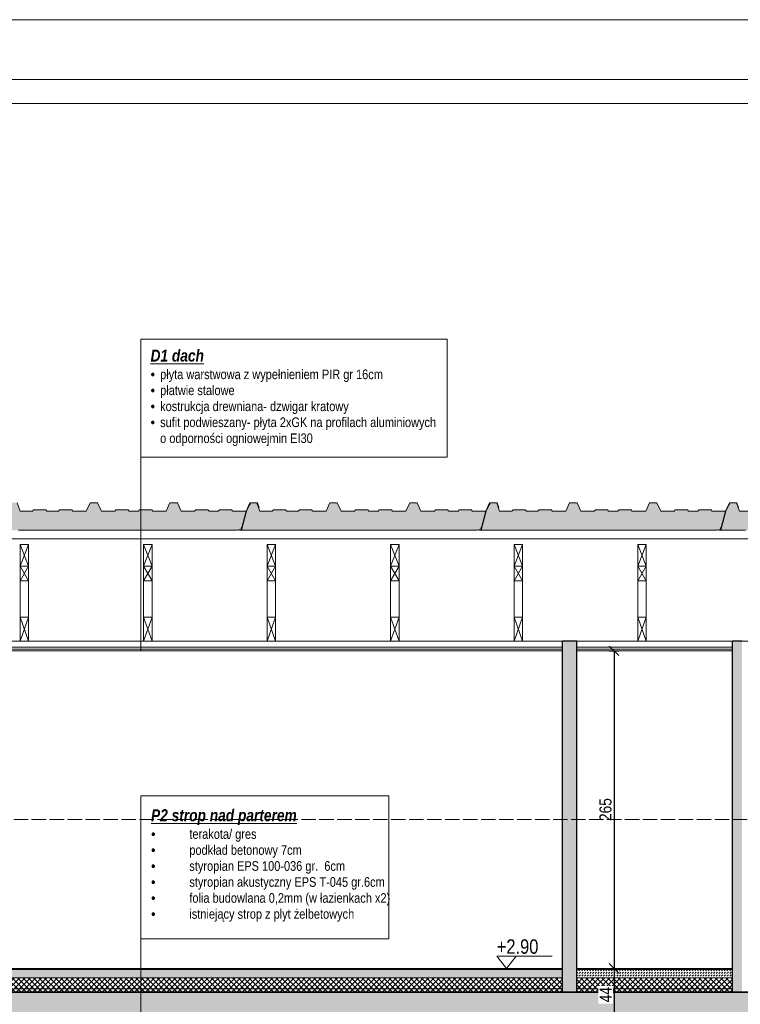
# Model space of a CAD drawing. Header units: millimetres. Extents: x 17147 to 52214, y -18116 to -4632.
# Tile 162 of 186: x 42167 to 42768, y -13252 to -12431. Entities that reach past the tile are written whole.
import ezdxf

# ---------------------------------------------------------------- set-up
doc = ezdxf.new("R2010")
doc.units = ezdxf.units.MM
doc.linetypes.add('ACAD_ISO02W100', pattern=[15, 12, -3])
doc.layers.get('Defpoints').update_dxf_attribs({"color": 6})
for name, color, linetype, lineweight in [('A-konstrukcja-drewno', 134, 'Continuous', 20), ('A-kreskowanie', 253, 'Continuous', 0), ('A-opis', 130, 'Continuous', 9), ('A-sciana_osłonowa', 152, 'Continuous', 15), ('A-wymiar', 177, 'Continuous', 0), ('A_SCIANA_ISTN', 253, 'Continuous', 25), ('A_SCINAN_PROJ_DZIALOWA', 5, 'Continuous', 30), ('A_w_widoku', 253, 'Continuous', 13), ('elewacja_kolor', 253, 'Continuous', 0)]:
    doc.layers.add(name, color=color, linetype=linetype, lineweight=lineweight)
for name, color, linetype, lineweight, true_color in [('A_CIENKA_WARSTWY', 7, 'Continuous', 15, 0x3a3a92), ('A_SCIANA DO WYBURZENIA', 7, 'ACAD_ISO02W100', 18, 0xf7833b), ('r-ramka', 7, 'Continuous', 0, 0x727169), ('S_KRESKOWANIE_SC_ISTN', 7, 'Continuous', 0, 0x878787)]:
    doc.layers.add(name, color=color, linetype=linetype, lineweight=lineweight, true_color=true_color)
doc.styles.get("Standard").update_dxf_attribs({"font": 'ARIALN.TTF'})
doc.styles.add('wymiary', font='ARIALN.TTF')
doc.dimstyles.new('anka 50', dxfattribs={"dimtxt": 10, "dimasz": 8, "dimexe": 4, "dimexo": 0.0625, "dimgap": 2, "dimtad": 1, "dimdec": 0, "dimzin": 0, "dimdsep": 46, "dimtxsty": 'Standard', "dimblk": 'OBLIQUE', "dimcen": 0.09, "dimclrt": 7, "dimadec": 0, "dimazin": 0, "dimtfac": 1, "dimtdec": 0, "dimtix": 1, "dimtofl": 0, "dimtmove": 0, "dimatfit": 3, "dimldrblk": 'OBLIQUE', "dimfxl": 4, "dimfxlon": 1, "dimtfill": 1, "dimtolj": 1, "dimtzin": 0, "dimarcsym": 0})
pattern_1 = [(15, (-1.139, -4.25), (3.882286, 14.4888864), [1.46647, -13.53353]), (15, (0.657, -2.453), (3.882286, 14.4888864), [1.46647, -13.53353]), (15, (-1.796, -1.796), (3.882286, 14.4888864), [1.46647, -13.53353]), (15, (0, 0), (3.882286, 14.4888864), [1.46647, -13.53353]), (15, (-2.453, 0.657), (3.882286, 14.4888864), [1.46647, -13.53353]), (75, (-2.833, -0.759), (-10.6066007, 10.6066014), [1.46647, -13.53353]), (75, (-2.176, -3.213), (-10.6066007, 10.6066014), [1.46647, -13.53353]), (75, (-0.38, -1.417), (-10.6066007, 10.6066014), [1.46647, -13.53353]), (75, (0.278, -3.87), (-10.6066007, 10.6066014), [1.46647, -13.53353]), (75, (2.074, -2.074), (-10.6066007, 10.6066014), [1.46647, -13.53353]), (315, (-2.176, -3.213), (14.4888866, 3.882285), [1.46647, -13.53353]), (315, (-2.833, -0.759), (14.4888866, 3.882285), [1.46647, -13.53353]), (315, (-0.38, -1.417), (14.4888866, 3.882285), [1.46647, -13.53353]), (315, (1.417, 0.38), (14.4888866, 3.882285), [1.46647, -13.53353]), (315, (-1.037, 1.037), (14.4888866, 3.882285), [1.46647, -13.53353]), (45, (0, 0), (4e-16, 4.49012806), [3.175, -3.175])]

# ---------------------------------------------------------------- blocks, each defined once
blk = doc.blocks.new('_OBLIQUE')
at = {"color": 0, "linetype": 'ByBlock'}
blk.add_line((-0.5, -0.5), (0.5, 0.5), dxfattribs=at)
blk = doc.blocks.new('*D536')
at = {"layer": 'A-wymiar', "color": 0, "lineweight": -2, "transparency": 16777216}
for p, q in [((42659.02, -12957.49), (42667.02, -12957.49)), ((42663.02, -12957.49), (42663.02, -13222.49)), ((42659.02, -13222.49), (42667.02, -13222.49))]:
    blk.add_line(p, q, dxfattribs=at)
at = {"layer": 'Defpoints', "color": 0, "transparency": 16777216}
for p in [(42631.88, -12957.49), (42631.88, -13222.49), (42663.02, -13222.49)]:
    blk.add_point(p, dxfattribs=at)
at = {"layer": 'A-wymiar', "color": 0, "lineweight": -2, "transparency": 16777216, "xscale": 8, "yscale": 8, "zscale": 8}
for p, rotation in [((42663.02, -12957.49), 90), ((42663.02, -13222.49), 270)]:
    blk.add_blockref('_OBLIQUE', p, dxfattribs=dict(at, rotation=rotation))
at = {"layer": 'A-wymiar', "color": 7, "transparency": 16777216, "insert": (42655.91, -13089.99), "char_height": 10, "attachment_point": 5, "rotation": 90, "bg_fill": 3, "box_fill_scale": 1.1, "bg_fill_color": 256, "bg_fill_true_color": 13158600, "bg_fill_transparency": 0}
blk.add_mtext('\\A1;265', dxfattribs=at)
blk = doc.blocks.new('*D537')
at = {"layer": 'A-wymiar', "color": 0, "lineweight": -2, "transparency": 16777216}
for p, q in [((42659.02, -13222.49), (42667.02, -13222.49)), ((42663.02, -13222.49), (42663.02, -13266.49)), ((42667.02, -13266.49), (42659.02, -13266.49))]:
    blk.add_line(p, q, dxfattribs=at)
at = {"layer": 'Defpoints', "color": 0, "transparency": 16777216}
for p in [(42631.88, -13222.49), (42663.02, -13266.49), (42761.88, -13266.49)]:
    blk.add_point(p, dxfattribs=at)
at = {"layer": 'A-wymiar', "color": 0, "lineweight": -2, "transparency": 16777216, "xscale": 8, "yscale": 8, "zscale": 8}
for p, rotation in [((42663.02, -13222.49), 90), ((42663.02, -13266.49), 270)]:
    blk.add_blockref('_OBLIQUE', p, dxfattribs=dict(at, rotation=rotation))
at = {"layer": 'A-wymiar', "color": 7, "transparency": 16777216, "insert": (42656.02, -13244.49), "char_height": 10, "attachment_point": 5, "rotation": 90, "bg_fill": 3, "box_fill_scale": 1.1, "bg_fill_color": 256, "bg_fill_true_color": 13158600, "bg_fill_transparency": 0}
blk.add_mtext('\\A1;44', dxfattribs=at)

msp = doc.modelspace()

# ---------------------------------------------------------------- hatches: boundary and pattern name
at = {"layer": 'A-kreskowanie', "true_color": 0xe06f1f}
h = msp.add_hatch(dxfattribs=at)
h.set_pattern_fill('HONEY', color=32, scale=0.5)
h.set_pattern_definition([(0, (2197.5111, -579.1227), (2.38125, 1.374815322), [1.5875, -3.175]), (120, (2197.5111, -579.1227), (-2.381249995, 1.37481533), [1.5875, -3.175]), (60, (2197.5111, -579.1227), (5e-09, 2.749630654), [-3.175, 1.5875])])
h.paths.add_polyline_path([(42356.03, -12840.84), (42344.93, -12840.84), (42343.93, -12839.84), (42333.83, -12839.84), (42332.83, -12840.84), (42329.01, -12840.84), (42325.2, -12840.84), (42324.2, -12839.84), (42314.1, -12839.84), (42313.1, -12840.84), (42301.95, -12840.84), (42298.81, -12834.02), (42298.53, -12833.84), (42292.83, -12833.84), (42292.54, -12834.02), (42289.41, -12840.84), (42278.26, -12840.84), (42277.26, -12839.84), (42267.16, -12839.84), (42266.16, -12840.84), (42262.34, -12840.84), (42258.53, -12840.84), (42257.53, -12839.84), (42247.43, -12839.84), (42246.43, -12840.84), (42235.28, -12840.84), (42232.14, -12834.02), (42231.86, -12833.84), (42226.16, -12833.84), (42225.88, -12834.02), (42222.74, -12840.84), (42211.59, -12840.84), (42210.59, -12839.84), (42200.49, -12839.84), (42199.49, -12840.84), (42189.89, -12840.84), (42188.89, -12839.84), (42178.79, -12839.84), (42177.79, -12840.84), (42167.59, -12840.84), (42165.11, -12834.02), (42164.84, -12833.84), (42159.84, -12833.84), (42159.56, -12834.02), (42159.27, -12834.63, -0.747137), (42158.87, -12835.5), (42156.35, -12840.9), (42152.08, -12856.84), (42152.81, -12856.84), (42152.81, -12856.64), (42159.48, -12856.64), (42159.48, -12856.84), (42166.14, -12856.84), (42166.14, -12856.64), (42172.81, -12856.64), (42172.81, -12856.84), (42179.47, -12856.84), (42179.47, -12856.64), (42186.14, -12856.64), (42186.14, -12856.84), (42192.81, -12856.84), (42192.81, -12856.64), (42199.47, -12856.64), (42199.47, -12856.84), (42206.14, -12856.84), (42206.14, -12856.64), (42212.81, -12856.64), (42212.81, -12856.84), (42219.47, -12856.84), (42219.47, -12856.64), (42226.14, -12856.64), (42226.14, -12856.84), (42232.81, -12856.84), (42232.81, -12856.64), (42239.47, -12856.64), (42239.47, -12856.84), (42246.14, -12856.84), (42246.14, -12856.64), (42252.81, -12856.64), (42252.81, -12856.84), (42259.47, -12856.84), (42259.47, -12856.64), (42266.14, -12856.64), (42266.14, -12856.84), (42272.81, -12856.84), (42272.81, -12856.64), (42279.47, -12856.64), (42279.47, -12856.84), (42286.14, -12856.84), (42286.14, -12856.64), (42292.81, -12856.64), (42292.81, -12856.84), (42299.47, -12856.84), (42299.47, -12856.64), (42306.14, -12856.64), (42306.14, -12856.84), (42312.81, -12856.84), (42312.81, -12856.64), (42319.47, -12856.64), (42319.47, -12856.84), (42326.14, -12856.84), (42326.14, -12856.64), (42332.81, -12856.64), (42332.81, -12856.84), (42339.47, -12856.84), (42339.47, -12856.64), (42346.14, -12856.64), (42346.14, -12856.84), (42348.76, -12856.84), (42349.36, -12856.37), (42351.67, -12856.37), (42351.92, -12856.17), (42352.39, -12854.43)])
h = msp.add_hatch(dxfattribs=at)
h.set_pattern_fill('HONEY', color=32, scale=0.5)
h.set_pattern_definition([(0, (2397.5111, -579.1227), (2.38125, 1.374815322), [1.5875, -3.175]), (120, (2397.5111, -579.1227), (-2.381249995, 1.37481533), [1.5875, -3.175]), (60, (2397.5111, -579.1227), (5e-09, 2.749630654), [-3.175, 1.5875])])
h.paths.add_polyline_path([(42556.03, -12840.84), (42544.93, -12840.84), (42543.93, -12839.84), (42533.83, -12839.84), (42532.83, -12840.84), (42529.01, -12840.84), (42525.2, -12840.84), (42524.2, -12839.84), (42514.1, -12839.84), (42513.1, -12840.84), (42501.95, -12840.84), (42498.81, -12834.02), (42498.53, -12833.84), (42492.83, -12833.84), (42492.54, -12834.02), (42489.41, -12840.84), (42478.26, -12840.84), (42477.26, -12839.84), (42467.16, -12839.84), (42466.16, -12840.84), (42462.34, -12840.84), (42458.53, -12840.84), (42457.53, -12839.84), (42447.43, -12839.84), (42446.43, -12840.84), (42435.28, -12840.84), (42432.14, -12834.02), (42431.86, -12833.84), (42426.16, -12833.84), (42425.88, -12834.02), (42422.74, -12840.84), (42411.59, -12840.84), (42410.59, -12839.84), (42400.49, -12839.84), (42399.49, -12840.84), (42389.89, -12840.84), (42388.89, -12839.84), (42378.79, -12839.84), (42377.79, -12840.84), (42367.59, -12840.84), (42365.11, -12834.02), (42364.84, -12833.84), (42359.84, -12833.84), (42359.56, -12834.02), (42359.27, -12834.63, -0.747137), (42358.87, -12835.5), (42356.35, -12840.9), (42352.08, -12856.84), (42352.81, -12856.84), (42352.81, -12856.64), (42359.48, -12856.64), (42359.48, -12856.84), (42366.14, -12856.84), (42366.14, -12856.64), (42372.81, -12856.64), (42372.81, -12856.84), (42379.47, -12856.84), (42379.47, -12856.64), (42386.14, -12856.64), (42386.14, -12856.84), (42392.81, -12856.84), (42392.81, -12856.64), (42399.47, -12856.64), (42399.47, -12856.84), (42406.14, -12856.84), (42406.14, -12856.64), (42412.81, -12856.64), (42412.81, -12856.84), (42419.47, -12856.84), (42419.47, -12856.64), (42426.14, -12856.64), (42426.14, -12856.84), (42432.81, -12856.84), (42432.81, -12856.64), (42439.47, -12856.64), (42439.47, -12856.84), (42446.14, -12856.84), (42446.14, -12856.64), (42452.81, -12856.64), (42452.81, -12856.84), (42459.47, -12856.84), (42459.47, -12856.64), (42466.14, -12856.64), (42466.14, -12856.84), (42472.81, -12856.84), (42472.81, -12856.64), (42479.47, -12856.64), (42479.47, -12856.84), (42486.14, -12856.84), (42486.14, -12856.64), (42492.81, -12856.64), (42492.81, -12856.84), (42499.47, -12856.84), (42499.47, -12856.64), (42506.14, -12856.64), (42506.14, -12856.84), (42512.81, -12856.84), (42512.81, -12856.64), (42519.47, -12856.64), (42519.47, -12856.84), (42526.14, -12856.84), (42526.14, -12856.64), (42532.81, -12856.64), (42532.81, -12856.84), (42539.47, -12856.84), (42539.47, -12856.64), (42546.14, -12856.64), (42546.14, -12856.84), (42548.76, -12856.84), (42549.36, -12856.37), (42551.67, -12856.37), (42551.92, -12856.17), (42552.39, -12854.43)])
h = msp.add_hatch(dxfattribs=at)
h.set_pattern_fill('HONEY', color=32, scale=0.5)
h.set_pattern_definition([(0, (2597.5111, -579.1227), (2.38125, 1.374815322), [1.5875, -3.175]), (120, (2597.5111, -579.1227), (-2.381249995, 1.37481533), [1.5875, -3.175]), (60, (2597.5111, -579.1227), (5e-09, 2.749630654), [-3.175, 1.5875])])
h.paths.add_polyline_path([(42756.03, -12840.84), (42744.93, -12840.84), (42743.93, -12839.84), (42733.83, -12839.84), (42732.83, -12840.84), (42729.01, -12840.84), (42725.2, -12840.84), (42724.2, -12839.84), (42714.1, -12839.84), (42713.1, -12840.84), (42701.95, -12840.84), (42698.81, -12834.02), (42698.53, -12833.84), (42692.83, -12833.84), (42692.54, -12834.02), (42689.41, -12840.84), (42678.26, -12840.84), (42677.26, -12839.84), (42667.16, -12839.84), (42666.16, -12840.84), (42662.34, -12840.84), (42658.53, -12840.84), (42657.53, -12839.84), (42647.43, -12839.84), (42646.43, -12840.84), (42635.28, -12840.84), (42632.14, -12834.02), (42631.86, -12833.84), (42626.16, -12833.84), (42625.88, -12834.02), (42622.74, -12840.84), (42611.59, -12840.84), (42610.59, -12839.84), (42600.49, -12839.84), (42599.49, -12840.84), (42589.89, -12840.84), (42588.89, -12839.84), (42578.79, -12839.84), (42577.79, -12840.84), (42567.59, -12840.84), (42565.11, -12834.02), (42564.84, -12833.84), (42559.84, -12833.84), (42559.56, -12834.02), (42559.27, -12834.63, -0.747137), (42558.87, -12835.5), (42556.35, -12840.9), (42552.08, -12856.84), (42552.81, -12856.84), (42552.81, -12856.64), (42559.48, -12856.64), (42559.48, -12856.84), (42566.14, -12856.84), (42566.14, -12856.64), (42572.81, -12856.64), (42572.81, -12856.84), (42579.47, -12856.84), (42579.47, -12856.64), (42586.14, -12856.64), (42586.14, -12856.84), (42592.81, -12856.84), (42592.81, -12856.64), (42599.47, -12856.64), (42599.47, -12856.84), (42606.14, -12856.84), (42606.14, -12856.64), (42612.81, -12856.64), (42612.81, -12856.84), (42619.47, -12856.84), (42619.47, -12856.64), (42626.14, -12856.64), (42626.14, -12856.84), (42632.81, -12856.84), (42632.81, -12856.64), (42639.47, -12856.64), (42639.47, -12856.84), (42646.14, -12856.84), (42646.14, -12856.64), (42652.81, -12856.64), (42652.81, -12856.84), (42659.47, -12856.84), (42659.47, -12856.64), (42666.14, -12856.64), (42666.14, -12856.84), (42672.81, -12856.84), (42672.81, -12856.64), (42679.47, -12856.64), (42679.47, -12856.84), (42686.14, -12856.84), (42686.14, -12856.64), (42692.81, -12856.64), (42692.81, -12856.84), (42699.47, -12856.84), (42699.47, -12856.64), (42706.14, -12856.64), (42706.14, -12856.84), (42712.81, -12856.84), (42712.81, -12856.64), (42719.47, -12856.64), (42719.47, -12856.84), (42726.14, -12856.84), (42726.14, -12856.64), (42732.81, -12856.64), (42732.81, -12856.84), (42739.47, -12856.84), (42739.47, -12856.64), (42746.14, -12856.64), (42746.14, -12856.84), (42748.76, -12856.84), (42749.36, -12856.37), (42751.67, -12856.37), (42751.92, -12856.17), (42752.39, -12854.43)])
h = msp.add_hatch(dxfattribs=at)
h.set_pattern_fill('HONEY', color=32, scale=0.5)
h.set_pattern_definition([(0, (2797.5111, -579.1227), (2.38125, 1.374815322), [1.5875, -3.175]), (120, (2797.5111, -579.1227), (-2.381249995, 1.37481533), [1.5875, -3.175]), (60, (2797.5111, -579.1227), (5e-09, 2.749630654), [-3.175, 1.5875])])
h.paths.add_polyline_path([(42956.03, -12840.84), (42944.93, -12840.84), (42943.93, -12839.84), (42933.83, -12839.84), (42932.83, -12840.84), (42929.01, -12840.84), (42925.2, -12840.84), (42924.2, -12839.84), (42914.1, -12839.84), (42913.1, -12840.84), (42901.95, -12840.84), (42898.81, -12834.02), (42898.53, -12833.84), (42892.83, -12833.84), (42892.54, -12834.02), (42889.41, -12840.84), (42878.26, -12840.84), (42877.26, -12839.84), (42867.16, -12839.84), (42866.16, -12840.84), (42862.34, -12840.84), (42858.53, -12840.84), (42857.53, -12839.84), (42847.43, -12839.84), (42846.43, -12840.84), (42835.28, -12840.84), (42832.14, -12834.02), (42831.86, -12833.84), (42826.16, -12833.84), (42825.88, -12834.02), (42822.74, -12840.84), (42811.59, -12840.84), (42810.59, -12839.84), (42800.49, -12839.84), (42799.49, -12840.84), (42789.89, -12840.84), (42788.89, -12839.84), (42778.79, -12839.84), (42777.79, -12840.84), (42767.59, -12840.84), (42765.11, -12834.02), (42764.84, -12833.84), (42759.84, -12833.84), (42759.56, -12834.02), (42759.27, -12834.63, -0.747137), (42758.87, -12835.5), (42756.35, -12840.9), (42752.08, -12856.84), (42752.81, -12856.84), (42752.81, -12856.64), (42759.48, -12856.64), (42759.48, -12856.84), (42766.14, -12856.84), (42766.14, -12856.64), (42772.81, -12856.64), (42772.81, -12856.84), (42779.47, -12856.84), (42779.47, -12856.64), (42786.14, -12856.64), (42786.14, -12856.84), (42792.81, -12856.84), (42792.81, -12856.64), (42799.47, -12856.64), (42799.47, -12856.84), (42806.14, -12856.84), (42806.14, -12856.64), (42812.81, -12856.64), (42812.81, -12856.84), (42819.47, -12856.84), (42819.47, -12856.64), (42826.14, -12856.64), (42826.14, -12856.84), (42832.81, -12856.84), (42832.81, -12856.64), (42839.47, -12856.64), (42839.47, -12856.84), (42846.14, -12856.84), (42846.14, -12856.64), (42852.81, -12856.64), (42852.81, -12856.84), (42859.47, -12856.84), (42859.47, -12856.64), (42866.14, -12856.64), (42866.14, -12856.84), (42872.81, -12856.84), (42872.81, -12856.64), (42879.47, -12856.64), (42879.47, -12856.84), (42886.14, -12856.84), (42886.14, -12856.64), (42892.81, -12856.64), (42892.81, -12856.84), (42899.47, -12856.84), (42899.47, -12856.64), (42906.14, -12856.64), (42906.14, -12856.84), (42912.81, -12856.84), (42912.81, -12856.64), (42919.47, -12856.64), (42919.47, -12856.84), (42926.14, -12856.84), (42926.14, -12856.64), (42932.81, -12856.64), (42932.81, -12856.84), (42939.47, -12856.84), (42939.47, -12856.64), (42946.14, -12856.64), (42946.14, -12856.84), (42948.76, -12856.84), (42949.36, -12856.37), (42951.67, -12856.37), (42951.92, -12856.17), (42952.39, -12854.43)])
at = {"layer": 'A-kreskowanie'}
h = msp.add_hatch(dxfattribs=at)
h.set_pattern_fill('DASH', color=256, scale=0.5, angle=45)
h.set_pattern_definition([(45, (7634.9126, 1437), (2e-16, 2.24506403), [1.5875, -1.5875])])
h.paths.add_polyline_path([(42619.88, -13223.49), (41560.47, -13223.49), (41560.47, -13230.49), (42619.88, -13230.49)])
h = msp.add_hatch(dxfattribs=at)
h.set_pattern_fill('DASH', color=256, scale=0.5, angle=45)
h.set_pattern_definition([(45, (7776.9126, 1438), (2e-16, 2.24506403), [1.5875, -1.5875])])
h.paths.add_polyline_path([(42631.88, -13223.49), (42631.88, -13229.49), (42761.88, -13229.49), (42761.88, -13223.49)])
h = msp.add_hatch(dxfattribs=at)
h.set_pattern_fill('ANSI37', color=256, angle=-90)
h.set_pattern_definition([(315, (7634.9126, 1431), (2.24506403, 2.24506403), []), (45, (7634.9126, 1431), (-2.24506403, 2.24506403), [])])
h.paths.add_polyline_path([(42619.88, -13230.49), (41560.47, -13230.49), (41560.47, -13242.49), (42619.88, -13242.49)])
h = msp.add_hatch(dxfattribs=at)
h.set_pattern_fill('ANSI37', color=256, angle=-90)
h.set_pattern_definition([(315, (7776.9126, 1431), (2.24506403, 2.24506403), []), (45, (7776.9126, 1431), (-2.24506403, 2.24506403), [])])
h.paths.add_polyline_path([(42631.88, -13230.49), (42631.88, -13242.49), (42761.88, -13242.49), (42761.88, -13230.49)])
at = {"layer": 'A_SCINAN_PROJ_DZIALOWA', "lineweight": 9, "true_color": 0x27773c, "transparency": 33554610}
h = msp.add_hatch(dxfattribs=at)
h.set_pattern_fill('GAZOBETON S100 ISO 1J', color=97, pattern_type=2)
h.set_pattern_definition(pattern_1)
h.paths.add_polyline_path([(42631.88, -12949.49), (42619.88, -12949.49), (42619.88, -13242.49), (42631.88, -13242.49)])
h = msp.add_hatch(dxfattribs=at)
h.set_pattern_fill('GAZOBETON S100 ISO 1J', color=97, pattern_type=2)
h.set_pattern_definition(pattern_1)
h.paths.add_polyline_path([(42769.88, -12949.49), (42761.88, -12949.49), (42761.88, -13242.49), (42769.88, -13242.49)])
at = {"layer": 'S_KRESKOWANIE_SC_ISTN', "transparency": 33554559}
h = msp.add_hatch(color=256, dxfattribs=at)
h.dxf.hatch_style = 1
h.paths.add_polyline_path([(43012.47, -13255.73), (43002.47, -13242.49), (43000.47, -13242.49), (42769.88, -13242.49), (41343.13, -13242.49), (41333.13, -13255.73), (41333.13, -13266.49), (42159.47, -13266.49), (42159.47, -13356.49), (42184.47, -13356.49), (42184.47, -13266.49), (43012.47, -13266.49)])

# ---------------------------------------------------------------- linework, layer by layer
at = {"layer": 'A-konstrukcja-drewno', "lineweight": 9}
for points in [[(42167.47, -12868.64), (42174.47, -12868.64), (42174.47, -12898.92), (42167.47, -12898.92)], [(42270.53, -12868.64), (42277.53, -12868.64), (42277.53, -12898.92), (42270.53, -12898.92)], [(42373.59, -12868.64), (42380.59, -12868.64), (42380.59, -12898.92), (42373.59, -12898.92)], [(42476.65, -12868.64), (42483.65, -12868.64), (42483.65, -12898.92), (42476.65, -12898.92)], [(42579.72, -12868.64), (42586.72, -12868.64), (42586.72, -12898.92), (42579.72, -12898.92)], [(42682.78, -12868.64), (42689.78, -12868.64), (42689.78, -12898.92), (42682.78, -12898.92)], [(42167.47, -12929.49), (42174.47, -12929.49), (42174.47, -12949.49), (42167.47, -12949.49)], [(42270.53, -12929.49), (42277.53, -12929.49), (42277.53, -12949.49), (42270.53, -12949.49)], [(42373.59, -12929.49), (42380.59, -12929.49), (42380.59, -12949.49), (42373.59, -12949.49)], [(42476.65, -12929.49), (42483.65, -12929.49), (42483.65, -12949.49), (42476.65, -12949.49)], [(42579.72, -12929.49), (42586.72, -12929.49), (42586.72, -12949.49), (42579.72, -12949.49)], [(42682.78, -12929.49), (42689.78, -12929.49), (42689.78, -12949.49), (42682.78, -12949.49)]]:
    msp.add_lwpolyline(points, close=True, dxfattribs=at)
for points in [[(42174.47, -12868.64), (42167.47, -12886.71)], [(42174.47, -12886.71), (42167.47, -12868.64)], [(42277.53, -12868.64), (42270.53, -12886.71)], [(42277.53, -12886.71), (42270.53, -12868.64)], [(42380.59, -12868.64), (42373.59, -12886.71)], [(42380.59, -12886.71), (42373.59, -12868.64)], [(42483.65, -12868.64), (42476.65, -12886.71)], [(42483.65, -12886.71), (42476.65, -12868.64)], [(42586.72, -12868.64), (42579.72, -12886.71)], [(42586.72, -12886.71), (42579.72, -12868.64)], [(42689.78, -12868.64), (42682.78, -12886.71)], [(42689.78, -12886.71), (42682.78, -12868.64)], [(42167.47, -12886.71), (42174.47, -12886.71)], [(42174.47, -12886.71), (42167.47, -12898.92)], [(42174.47, -12898.92), (42167.47, -12886.71)], [(42270.53, -12886.71), (42277.53, -12886.71)], [(42277.53, -12886.71), (42270.53, -12898.92)], [(42277.53, -12898.92), (42270.53, -12886.71)], [(42373.59, -12886.71), (42380.59, -12886.71)], [(42380.59, -12886.71), (42373.59, -12898.92)], [(42380.59, -12898.92), (42373.59, -12886.71)], [(42476.65, -12886.71), (42483.65, -12886.71)], [(42483.65, -12886.71), (42476.65, -12898.92)], [(42483.65, -12898.92), (42476.65, -12886.71)], [(42579.72, -12886.71), (42586.72, -12886.71)], [(42586.72, -12886.71), (42579.72, -12898.92)], [(42586.72, -12898.92), (42579.72, -12886.71)], [(42682.78, -12886.71), (42689.78, -12886.71)], [(42689.78, -12886.71), (42682.78, -12898.92)], [(42689.78, -12898.92), (42682.78, -12886.71)], [(42174.47, -12929.49), (42167.47, -12949.49)], [(42174.47, -12949.49), (42167.47, -12929.49)], [(42277.53, -12929.49), (42270.53, -12949.49)], [(42277.53, -12949.49), (42270.53, -12929.49)], [(42380.59, -12929.49), (42373.59, -12949.49)], [(42380.59, -12949.49), (42373.59, -12929.49)], [(42483.65, -12929.49), (42476.65, -12949.49)], [(42483.65, -12949.49), (42476.65, -12929.49)], [(42586.72, -12929.49), (42579.72, -12949.49)], [(42586.72, -12949.49), (42579.72, -12929.49)], [(42689.78, -12929.49), (42682.78, -12949.49)], [(42689.78, -12949.49), (42682.78, -12929.49)]]:
    msp.add_lwpolyline(points, dxfattribs=at)
at = {"layer": 'A-opis'}
for points in [[(42268.32, -12957.49), (42268.32, -12697.41), (42523.71, -12697.41)], [(42268.32, -13278.8), (42268.32, -13078.55), (42475, -13078.55)], [(42611.37, -13212.3), (42565.14, -13212.3), (42573.21, -13222.49), (42581.29, -13212.3)]]:
    msp.add_lwpolyline(points, dxfattribs=at)
for points in [[(42268.32, -12697.41), (42523.71, -12697.41), (42523.71, -12795.9), (42268.32, -12795.9)], [(42268.32, -13078.55), (42475, -13078.55), (42475, -13197.89), (42268.32, -13197.89)]]:
    msp.add_lwpolyline(points, close=True, dxfattribs=at)
at = {"layer": 'A-sciana_osłonowa'}
for p, q in [((42356.35, -12840.9), (42352.08, -12856.84)), ((42356.03, -12840.84), (42352.39, -12854.43)), ((42556.35, -12840.9), (42552.08, -12856.84)), ((42556.03, -12840.84), (42552.39, -12854.43)), ((42756.35, -12840.9), (42752.08, -12856.84)), ((42756.03, -12840.84), (42752.39, -12854.43))]:
    msp.add_line(p, q, dxfattribs=at)
for points in [[(42366.83, -12837.78), (42365.46, -12834.02), (42365.19, -12833.84), (42359.49, -12833.84), (42359.21, -12834.02), (42356.03, -12840.84), (42344.93, -12840.84), (42343.93, -12839.84), (42333.83, -12839.84), (42332.83, -12840.84), (42329.01, -12840.84), (42325.2, -12840.84), (42324.2, -12839.84), (42314.1, -12839.84), (42313.1, -12840.84), (42301.95, -12840.84), (42298.81, -12834.02), (42298.53, -12833.84), (42292.83, -12833.84), (42292.54, -12834.02), (42289.41, -12840.84), (42278.26, -12840.84), (42277.26, -12839.84), (42267.16, -12839.84), (42266.16, -12840.84), (42262.34, -12840.84), (42258.53, -12840.84), (42257.53, -12839.84), (42247.43, -12839.84), (42246.43, -12840.84), (42235.28, -12840.84), (42232.14, -12834.02), (42231.86, -12833.84), (42226.16, -12833.84), (42225.88, -12834.02), (42222.74, -12840.84), (42211.59, -12840.84), (42210.59, -12839.84), (42200.49, -12839.84), (42199.49, -12840.84), (42189.89, -12840.84), (42188.89, -12839.84), (42178.79, -12839.84), (42177.79, -12840.84), (42167.59, -12840.84), (42165.11, -12834.02)], [(42166.14, -12856.64), (42172.81, -12856.64), (42172.81, -12856.84), (42179.47, -12856.84), (42179.47, -12856.64), (42186.14, -12856.64), (42186.14, -12856.84), (42192.81, -12856.84), (42192.81, -12856.64), (42199.47, -12856.64), (42199.47, -12856.84), (42206.14, -12856.84), (42206.14, -12856.64), (42212.81, -12856.64), (42212.81, -12856.84), (42219.47, -12856.84), (42219.47, -12856.64), (42226.14, -12856.64), (42226.14, -12856.84), (42232.81, -12856.84), (42232.81, -12856.64), (42239.47, -12856.64), (42239.47, -12856.84), (42246.14, -12856.84), (42246.14, -12856.64), (42252.81, -12856.64), (42252.81, -12856.84), (42259.47, -12856.84), (42259.47, -12856.64), (42266.14, -12856.64), (42266.14, -12856.84), (42272.81, -12856.84), (42272.81, -12856.64), (42279.47, -12856.64), (42279.47, -12856.84), (42286.14, -12856.84), (42286.14, -12856.64), (42292.81, -12856.64), (42292.81, -12856.84), (42299.47, -12856.84), (42299.47, -12856.64), (42306.14, -12856.64), (42306.14, -12856.84), (42312.81, -12856.84), (42312.81, -12856.64), (42319.47, -12856.64), (42319.47, -12856.84), (42326.14, -12856.84), (42326.14, -12856.64), (42332.81, -12856.64), (42332.81, -12856.84), (42339.47, -12856.84), (42339.47, -12856.64), (42346.14, -12856.64), (42346.14, -12856.84), (42348.76, -12856.84), (42349.36, -12856.37), (42351.67, -12856.37), (42351.92, -12856.17), (42352.39, -12854.43), (42352.19, -12854.38), (42351.93, -12855.35)], [(42349.81, -12856.37), (42350.41, -12856.84), (42352.81, -12856.84), (42352.81, -12856.84), (42352.81, -12856.64), (42359.48, -12856.64), (42359.48, -12856.84), (42366.14, -12856.84), (42366.14, -12856.64), (42372.81, -12856.64), (42372.81, -12856.84), (42379.47, -12856.84), (42379.47, -12856.64), (42386.14, -12856.64), (42386.14, -12856.84), (42392.81, -12856.84), (42392.81, -12856.64), (42399.47, -12856.64), (42399.47, -12856.84), (42406.14, -12856.84), (42406.14, -12856.64), (42412.81, -12856.64), (42412.81, -12856.84), (42419.47, -12856.84), (42419.47, -12856.64), (42426.14, -12856.64), (42426.14, -12856.84), (42432.81, -12856.84), (42432.81, -12856.64), (42439.47, -12856.64), (42439.47, -12856.84), (42446.14, -12856.84), (42446.14, -12856.64), (42452.81, -12856.64), (42452.81, -12856.84), (42459.47, -12856.84), (42459.47, -12856.64), (42466.14, -12856.64), (42466.14, -12856.84), (42472.81, -12856.84), (42472.81, -12856.64), (42479.47, -12856.64), (42479.47, -12856.84), (42486.14, -12856.84), (42486.14, -12856.64), (42492.81, -12856.64), (42492.81, -12856.84), (42499.47, -12856.84), (42499.47, -12856.64), (42506.14, -12856.64), (42506.14, -12856.84), (42512.81, -12856.84), (42512.81, -12856.64), (42519.47, -12856.64), (42519.47, -12856.84), (42526.14, -12856.84), (42526.14, -12856.64), (42532.81, -12856.64), (42532.81, -12856.84), (42539.47, -12856.84), (42539.47, -12856.64), (42546.14, -12856.64), (42546.14, -12856.84), (42548.76, -12856.84), (42549.36, -12856.37), (42551.67, -12856.37), (42551.92, -12856.17), (42552.39, -12854.43), (42552.19, -12854.38), (42551.93, -12855.35)], [(42349.81, -12856.37), (42350.41, -12856.84), (42352.81, -12856.84), (42352.81, -12856.84), (42352.81, -12856.64), (42359.48, -12856.64), (42359.48, -12856.84), (42366.14, -12856.84), (42366.14, -12856.64), (42372.81, -12856.64), (42372.81, -12856.84), (42379.47, -12856.84), (42379.47, -12856.64), (42386.14, -12856.64), (42386.14, -12856.84), (42392.81, -12856.84), (42392.81, -12856.64), (42399.47, -12856.64), (42399.47, -12856.84), (42406.14, -12856.84), (42406.14, -12856.64), (42412.81, -12856.64), (42412.81, -12856.84), (42419.47, -12856.84), (42419.47, -12856.64), (42426.14, -12856.64), (42426.14, -12856.84), (42432.81, -12856.84), (42432.81, -12856.64), (42439.47, -12856.64), (42439.47, -12856.84), (42446.14, -12856.84), (42446.14, -12856.64), (42452.81, -12856.64), (42452.81, -12856.84), (42459.47, -12856.84), (42459.47, -12856.64), (42466.14, -12856.64), (42466.14, -12856.84), (42472.81, -12856.84), (42472.81, -12856.64), (42479.47, -12856.64), (42479.47, -12856.84), (42486.14, -12856.84), (42486.14, -12856.64), (42492.81, -12856.64), (42492.81, -12856.84), (42499.47, -12856.84), (42499.47, -12856.64), (42506.14, -12856.64), (42506.14, -12856.84), (42512.81, -12856.84), (42512.81, -12856.64), (42519.47, -12856.64), (42519.47, -12856.84), (42526.14, -12856.84), (42526.14, -12856.64), (42532.81, -12856.64), (42532.81, -12856.84), (42539.47, -12856.84), (42539.47, -12856.64), (42546.14, -12856.64), (42546.14, -12856.84), (42548.76, -12856.84), (42549.36, -12856.37), (42551.67, -12856.37), (42551.92, -12856.17), (42552.39, -12854.43), (42552.19, -12854.38), (42551.93, -12855.35)], [(42549.81, -12856.37), (42550.41, -12856.84), (42552.81, -12856.84), (42552.81, -12856.84), (42552.81, -12856.64), (42559.48, -12856.64), (42559.48, -12856.84), (42566.14, -12856.84), (42566.14, -12856.64), (42572.81, -12856.64), (42572.81, -12856.84), (42579.47, -12856.84), (42579.47, -12856.64), (42586.14, -12856.64), (42586.14, -12856.84), (42592.81, -12856.84), (42592.81, -12856.64), (42599.47, -12856.64), (42599.47, -12856.84), (42606.14, -12856.84), (42606.14, -12856.64), (42612.81, -12856.64), (42612.81, -12856.84), (42619.47, -12856.84), (42619.47, -12856.64), (42626.14, -12856.64), (42626.14, -12856.84), (42632.81, -12856.84), (42632.81, -12856.64), (42639.47, -12856.64), (42639.47, -12856.84), (42646.14, -12856.84), (42646.14, -12856.64), (42652.81, -12856.64), (42652.81, -12856.84), (42659.47, -12856.84), (42659.47, -12856.64), (42666.14, -12856.64), (42666.14, -12856.84), (42672.81, -12856.84), (42672.81, -12856.64), (42679.47, -12856.64), (42679.47, -12856.84), (42686.14, -12856.84), (42686.14, -12856.64), (42692.81, -12856.64), (42692.81, -12856.84), (42699.47, -12856.84), (42699.47, -12856.64), (42706.14, -12856.64), (42706.14, -12856.84), (42712.81, -12856.84), (42712.81, -12856.64), (42719.47, -12856.64), (42719.47, -12856.84), (42726.14, -12856.84), (42726.14, -12856.64), (42732.81, -12856.64), (42732.81, -12856.84), (42739.47, -12856.84), (42739.47, -12856.64), (42746.14, -12856.64), (42746.14, -12856.84), (42748.76, -12856.84), (42749.36, -12856.37), (42751.67, -12856.37), (42751.92, -12856.17), (42752.39, -12854.43), (42752.19, -12854.38), (42751.93, -12855.35)], [(42749.81, -12856.37), (42750.41, -12856.84), (42752.81, -12856.84), (42752.81, -12856.84), (42752.81, -12856.64), (42759.48, -12856.64), (42759.48, -12856.84), (42766.14, -12856.84), (42766.14, -12856.64), (42772.81, -12856.64)], [(42749.81, -12856.37), (42750.41, -12856.84), (42752.81, -12856.84), (42752.81, -12856.84), (42752.81, -12856.64), (42759.48, -12856.64), (42759.48, -12856.84), (42766.14, -12856.84), (42766.14, -12856.64), (42772.81, -12856.64)]]:
    msp.add_lwpolyline(points, dxfattribs=at)
for points in [[(42566.83, -12837.78), (42565.46, -12834.02), (42565.19, -12833.84), (42559.49, -12833.84), (42559.21, -12834.02), (42556.03, -12840.84), (42544.93, -12840.84), (42543.93, -12839.84), (42533.83, -12839.84), (42532.83, -12840.84), (42529.01, -12840.84), (42525.2, -12840.84), (42524.2, -12839.84), (42514.1, -12839.84), (42513.1, -12840.84), (42501.95, -12840.84), (42498.81, -12834.02), (42498.53, -12833.84), (42492.83, -12833.84), (42492.54, -12834.02), (42489.41, -12840.84), (42478.26, -12840.84), (42477.26, -12839.84), (42467.16, -12839.84), (42466.16, -12840.84), (42462.34, -12840.84), (42458.53, -12840.84), (42457.53, -12839.84), (42447.43, -12839.84), (42446.43, -12840.84), (42435.28, -12840.84), (42432.14, -12834.02), (42431.86, -12833.84), (42426.16, -12833.84), (42425.88, -12834.02), (42422.74, -12840.84), (42411.59, -12840.84), (42410.59, -12839.84), (42400.49, -12839.84), (42399.49, -12840.84), (42389.89, -12840.84), (42388.89, -12839.84), (42378.79, -12839.84), (42377.79, -12840.84), (42367.59, -12840.84), (42365.11, -12834.02), (42364.84, -12833.84), (42359.84, -12833.84), (42359.56, -12834.02), (42359.27, -12834.63, -0.747137), (42358.87, -12835.5), (42356.35, -12840.9)], [(42766.83, -12837.78), (42765.46, -12834.02), (42765.19, -12833.84), (42759.49, -12833.84), (42759.21, -12834.02), (42756.03, -12840.84), (42744.93, -12840.84), (42743.93, -12839.84), (42733.83, -12839.84), (42732.83, -12840.84), (42729.01, -12840.84), (42725.2, -12840.84), (42724.2, -12839.84), (42714.1, -12839.84), (42713.1, -12840.84), (42701.95, -12840.84), (42698.81, -12834.02), (42698.53, -12833.84), (42692.83, -12833.84), (42692.54, -12834.02), (42689.41, -12840.84), (42678.26, -12840.84), (42677.26, -12839.84), (42667.16, -12839.84), (42666.16, -12840.84), (42662.34, -12840.84), (42658.53, -12840.84), (42657.53, -12839.84), (42647.43, -12839.84), (42646.43, -12840.84), (42635.28, -12840.84), (42632.14, -12834.02), (42631.86, -12833.84), (42626.16, -12833.84), (42625.88, -12834.02), (42622.74, -12840.84), (42611.59, -12840.84), (42610.59, -12839.84), (42600.49, -12839.84), (42599.49, -12840.84), (42589.89, -12840.84), (42588.89, -12839.84), (42578.79, -12839.84), (42577.79, -12840.84), (42567.59, -12840.84), (42565.11, -12834.02), (42564.84, -12833.84), (42559.84, -12833.84), (42559.56, -12834.02), (42559.27, -12834.63, -0.747137), (42558.87, -12835.5), (42556.35, -12840.9)], [(42777.79, -12840.84), (42767.59, -12840.84), (42765.11, -12834.02), (42764.84, -12833.84), (42759.84, -12833.84), (42759.56, -12834.02), (42759.27, -12834.63, -0.747137), (42758.87, -12835.5), (42756.35, -12840.9)]]:
    msp.add_lwpolyline(points, format="xyb", dxfattribs=at)
at = {"layer": 'A_CIENKA_WARSTWY'}
for points in [[(41352.13, -12949.49), (42995.47, -12949.49)], [(41560.47, -12954.49), (42619.88, -12954.49)], [(41560.47, -12955.99), (42619.88, -12955.99)], [(41560.47, -12957.49), (42619.88, -12957.49)], [(42631.88, -12954.49), (42761.88, -12954.49)], [(42631.88, -12955.99), (42761.88, -12955.99)], [(42631.88, -12957.49), (42761.88, -12957.49)], [(41560.47, -13222.49), (42619.88, -13222.49)], [(41560.47, -13223.49), (42619.88, -13223.49)], [(42631.88, -13222.49), (42761.88, -13222.49)], [(42631.88, -13223.49), (42761.88, -13223.49)], [(41560.47, -13230.49), (42619.88, -13230.49)], [(42631.88, -13230.49), (42761.88, -13230.49)], [(41560.47, -13239.49), (42619.88, -13239.49)], [(41560.47, -13242.49), (42619.88, -13242.49)], [(42631.88, -13239.49), (42761.88, -13239.49)], [(42631.88, -13242.49), (42761.88, -13242.49)]]:
    msp.add_lwpolyline(points, dxfattribs=at)
at = {"layer": 'A_SCIANA_ISTN'}
for points in [[(43016.13, -13242.49), (41314.13, -13242.49), (41314.13, -13563.49)], [(41339.47, -13242.49), (43012.47, -13242.49)]]:
    msp.add_lwpolyline(points, dxfattribs=at)
at = {"layer": 'A_SCINAN_PROJ_DZIALOWA'}
for points in [[(42619.88, -13242.49), (42619.88, -12949.49)], [(42631.88, -12949.49), (42619.88, -12949.49)], [(42631.88, -13242.49), (42631.88, -12949.49)], [(42761.88, -13242.49), (42761.88, -12949.49)], [(42769.88, -12949.49), (42761.88, -12949.49)]]:
    msp.add_lwpolyline(points, dxfattribs=at)
at = {"layer": 'A_w_widoku', "lineweight": 9}
for points in [[(42174.47, -12898.92), (42167.47, -12898.92), (42167.47, -12929.49), (42174.47, -12929.49)], [(42277.53, -12898.92), (42270.53, -12898.92), (42270.53, -12929.49), (42277.53, -12929.49)], [(42380.59, -12898.92), (42373.59, -12898.92), (42373.59, -12929.49), (42380.59, -12929.49)], [(42483.65, -12898.92), (42476.65, -12898.92), (42476.65, -12929.49), (42483.65, -12929.49)], [(42586.72, -12898.92), (42579.72, -12898.92), (42579.72, -12929.49), (42586.72, -12929.49)], [(42689.78, -12898.92), (42682.78, -12898.92), (42682.78, -12929.49), (42689.78, -12929.49)]]:
    msp.add_lwpolyline(points, close=True, dxfattribs=at)
at = {"layer": 'elewacja_kolor'}
msp.add_lwpolyline([(41348.47, -12863.89), (43000.47, -12863.89)], dxfattribs=at)
at = {"layer": 'r-ramka'}
for points in [[(43923.82, -13915.73), (43923.82, -12430.73), (39215.12, -12430.73), (39215.12, -13915.73)], [(43873.82, -13865.73), (43873.82, -12480.73), (39265.12, -12480.73), (39265.12, -13865.73), (43873.82, -13865.73), (43873.82, -12480.73)], [(43853.82, -13845.73), (43853.82, -12500.73), (39285.12, -12500.73), (39285.12, -13845.73), (43853.82, -13845.73), (43853.82, -12500.73)]]:
    msp.add_lwpolyline(points, dxfattribs=at)

# ---------------------------------------------------------------- texts
at = {"layer": 'A-opis', "char_height": 8, "width": 1018.4426, "attachment_point": 7, "style": 'wymiary'}
for s, insert in [('\\pi-16,l24,t16;{\\fArial Narrow|b1|i1|c238|p34;\\H1.25x;\\LD1 dach \\P\\fSymbol|b0|i0|c2|p18;\\H0.8x;\\l·^I}płyta warstwowa z wypełnieniem PIR gr 16cm\\P{\\fSymbol|b0|i0|c2|p18;·^I}płatwie stalowe\\P{\\fSymbol|b0|i0|c2|p18;·^I}kostrukcja drewniana- dzwigar kratowy\\P{\\fSymbol|b0|i0|c2|p18;·^I}sufit podwieszany- płyta 2xGK na profilach aluminiowych\\P^Io odporności ogniowejmin EI30', (42268.32, -12786.47)), ('{\\fArial Narrow|b1|i1|c238|p34;\\H1.25x;\\LP2 strop nad parterem\\fArial|b1|i1|c238|p34;\\P\\pi-16,l24,t16;\\fSymbol|b0|i0|c2|p18;\\H0.8x;\\l·^I}terakota/ gres\\P{\\fSymbol|b0|i0|c2|p18;·^I}podkład betonowy 7cm\\P{\\fSymbol|b0|i0|c2|p18;·^I}styropian EPS 100-036 gr.  6cm\\P{\\fSymbol|b0|i0|c2|p18;·^I}styropian akustyczny EPS T-045 gr.6cm \\P{\\fSymbol|b0|i0|c2|p18;·^I}folia budowlana 0,2mm (w łazienkach x2)\\P{\\fSymbol|b0|i0|c2|p18;·^I}istniejący strop z plyt żelbetowych', (42276.7, -13183.49))]:
    msp.add_mtext(s, dxfattribs=dict(at, insert=insert))
at = {"layer": 'A-opis', "insert": (42565.14, -13198.29), "char_height": 12, "attachment_point": 1}
msp.add_mtext_dynamic_manual_height_columns('+2.90', width=20.9991, gutter_width=60, heights=[0], dxfattribs=at)

# ---------------------------------------------------------------- next in the draw order: dimensions: what is measured, and where the dimension line sits
at = {"layer": 'A-wymiar'}
dim = msp.add_linear_dim(base=(42663.02, -13222.49), p1=(42631.88, -12957.49), p2=(42631.88, -13222.49), angle=90, dimstyle='anka 50', dxfattribs=at)
dim.commit()
dim.dimension.update_dxf_attribs({"geometry": '*D536', "text_midpoint": (42655.91, -13089.99)})

# ---------------------------------------------------------------- next in the draw order: dimensions: what is measured, and where the dimension line sits
dim = msp.add_linear_dim(base=(42663.02, -13266.49), p1=(42631.88, -13222.49), p2=(42761.88, -13266.49), angle=90, dimstyle='anka 50', dxfattribs=at)
dim.commit()
dim.dimension.update_dxf_attribs({"geometry": '*D537', "text_midpoint": (42656.02, -13244.49)})

# ---------------------------------------------------------------- next in the draw order: linework, layer by layer
at = {"layer": 'A_SCIANA DO WYBURZENIA', "transparency": 33554687}
msp.add_lwpolyline([(41314.15, -13222.49), (41314.15, -13068.23), (41352.13, -13068.23), (41352.13, -13098.23), (43051.47, -13098.23)], dxfattribs=at)

doc.saveas('drawing.dxf')
